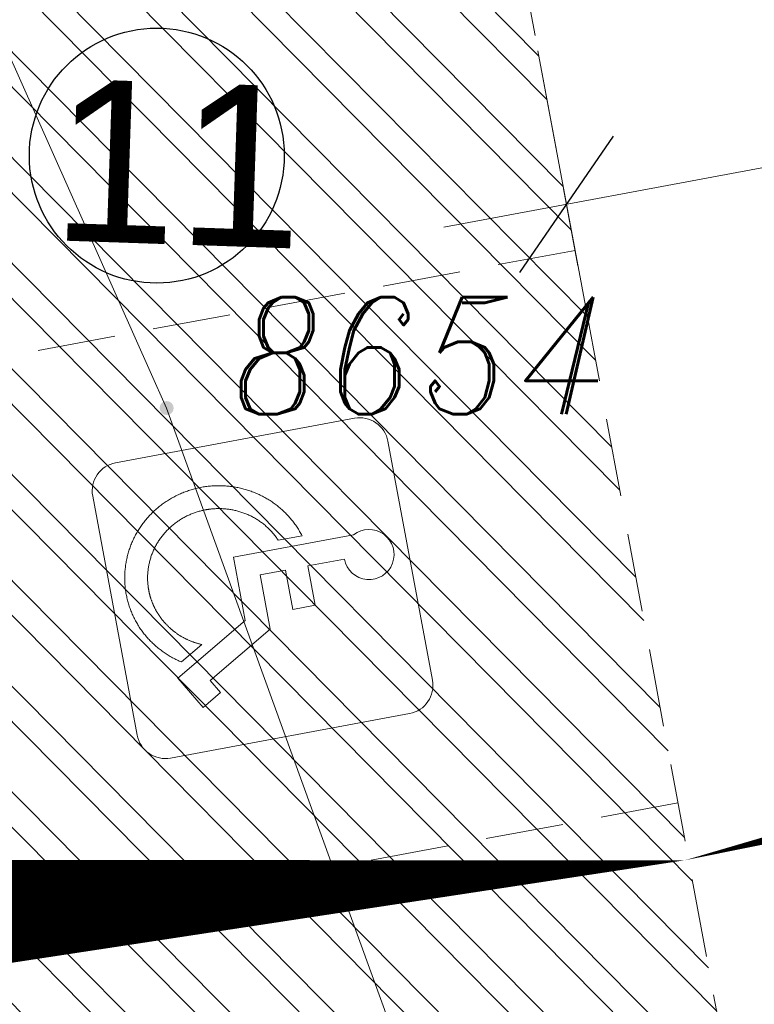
# Model space of a CAD drawing. Header units: metres. Extents: x 779 to 7046, y -512 to 9570.
# Tile 224 of 256: x 2187.39 to 2192.1, y 204.13 to 210.44. Entities that reach past the tile are written whole.
import ezdxf

# ---------------------------------------------------------------- set-up
doc = ezdxf.new("R2010")
doc.units = ezdxf.units.M
for name, pattern in [('0', [0]), ('CIĄGłA', [0]), ('DASH', [0.75, 0.5, -0.25]), ('DASHED', [0.75, 0.5, -0.25]), ('DASHEDX2', [38.099999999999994, 25.4, -12.7])]:
    doc.linetypes.add(name, pattern=pattern)
for name, color, linetype, lineweight in [('203-punkt graniczny', 7, 'Continuous', 0), ('203-punkt graniczny-Atr103', 7, 'Continuous', 0), ('219-działka ewidencyjna', 7, 'Continuous', 0), ('_a_obiekty', 250, 'Continuous', 30), ('AGP1_HATCH', 7, 'Continuous', 5), ('AGP1_KRAWEZNIKI', 250, 'Continuous', 20), ('AGP1_OPISY', 7, 'Continuous', 13), ('AGP1_WYMIARY', 7, 'Continuous', 15), ('zz-drogi', 7, 'Continuous', 40)]:
    doc.layers.add(name, color=color, linetype=linetype, lineweight=lineweight)
doc.layers.add('WYMIARY', color=9, linetype='Continuous')
doc.layers.add('zz-odwodnienie', color=5, linetype='Continuous')
doc.styles.add('ARIAL', font='arial.ttf')
doc.styles.get("Standard").update_dxf_attribs({"font": 'arial.ttf'})
doc.dimstyles.new('PZT M', dxfattribs={"dimtxt": 0.6, "dimasz": 0.75, "dimexe": 0.8, "dimexo": 0.1, "dimgap": 0.3, "dimtad": 1, "dimdsep": 46, "dimtxsty": 'ARIAL', "dimblk": 'OBLIQUE', "dimcen": 0.9, "dimdle": 0.8, "dimclrd": 7, "dimclre": 256, "dimclrt": 7, "dimadec": 0, "dimazin": 0, "dimtfac": 1, "dimtmove": 2, "dimatfit": 3, "dimldrblk": 'ARCHTICK', "dimfxl": 1, "dimfxlon": 1, "dimtolj": 1, "dimtzin": 0, "dimlwd": 20, "dimlwe": 20, "dimarcsym": 0})

# ---------------------------------------------------------------- blocks, each defined once
blk = doc.blocks.new('203')
at = {"linetype": 'Continuous', "lineweight": -2, "ltscale": 10}
h = blk.add_hatch(color=0, dxfattribs=at)
edge = h.paths.add_edge_path()
edge.add_arc((0, 0), 0.45, 0, 360)
blk = doc.blocks.new('PZT MDCP podkład')
at = {"layer": '219-działka ewidencyjna', "color": 252, "linetype": 'Continuous', "lineweight": 13, "true_color": 0x939598, "flags": 128}
for points in [[(2102.666406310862, 125.6664607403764), (2122.376406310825, 81.44646074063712)], [(2122.376406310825, 81.44646074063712), (2127.666406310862, 66.85646074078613)]]:
    blk.add_lwpolyline(points, dxfattribs=at)
at = {"layer": '203-punkt graniczny', "color": 252, "linetype": 'Continuous', "lineweight": 13, "true_color": 0x939598, "xscale": 0.1, "yscale": 0.1, "zscale": 0.1}
blk.add_blockref('203', (2122.376406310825, 81.44646074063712), dxfattribs=at)
at = {"layer": '203-punkt graniczny-Atr103', "color": 252, "lineweight": 13, "true_color": 0x939598, "insert": (2122.795087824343, 81.4065675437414), "char_height": 0.75, "attachment_point": 7, "line_spacing_factor": 0.6}
blk.add_mtext('\\FITALIC_1250;\\H1x;\\W0.9;8654', dxfattribs=at)
blk = doc.blocks.new('parking_niepelnospr')
at = {"layer": 'AGP1_KRAWEZNIKI', "lineweight": 9}
for p, q in [((1.943807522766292, -0.1177722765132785), (-9.313225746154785e-10, 0)), ((-0.2425387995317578, -0.2148276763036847), (-0.3603110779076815, -2.158635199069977)), ((2.040862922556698, -2.304118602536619), (2.158635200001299, -0.360311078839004)), ((1.593219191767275, -0.4478991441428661), (1.429240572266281, -0.5297730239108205)), ((1.731381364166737, -0.7246130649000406), (1.593219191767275, -0.4478991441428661)), ((1.429240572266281, -0.5297730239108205), (1.485528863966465, -0.6425083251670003)), ((1.485528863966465, -0.6425083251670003), (0.9194172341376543, -0.925165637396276)), ((1.095964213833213, -1.041874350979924), (1.731381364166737, -0.7246130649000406)), ((1.480769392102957, -0.9393679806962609), (1.6729298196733, -0.8434230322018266)), ((0.8925806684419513, -1.368097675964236), (0.9194172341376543, -0.925165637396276)), ((0.5038191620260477, -1.344543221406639), (0.5232169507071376, -1.024386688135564)), ((0.5232169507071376, -1.024386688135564), (0.7061635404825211, -1.035471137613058)), ((0.6867657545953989, -1.355627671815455), (0.7061635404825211, -1.035471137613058)), ((1.064789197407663, -1.556411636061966), (1.095964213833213, -1.041874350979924)), ((0.2065309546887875, -1.326530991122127), (0.5038191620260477, -1.344543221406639)), ((0.6867657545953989, -1.355627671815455), (0.8925806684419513, -1.368097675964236)), ((0.08858663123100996, -1.497265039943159), (1.064789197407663, -1.556411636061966)), ((0.4908400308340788, -1.590493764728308), (0.6849612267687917, -1.602255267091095)), ((1.798324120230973, -2.518946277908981), (-0.1454834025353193, -2.401173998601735))]:
    blk.add_line(p, q, dxfattribs=at)
at = {"layer": 'AGP1_KRAWEZNIKI', "lineweight": 9, "elevation": -0.002894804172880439}
for points in [[(0.4908400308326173, -1.590493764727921), (0.493165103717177, -1.600032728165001), (0.4956196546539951, -1.609541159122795), (0.4982032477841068, -1.619017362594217), (0.5009154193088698, -1.62845965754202), (0.5037556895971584, -1.637866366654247), (0.5067235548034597, -1.647235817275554), (0.5098184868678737, -1.656566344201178), (0.5130399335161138, -1.665856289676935), (0.5163873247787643, -1.675104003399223), (0.5198600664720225, -1.684307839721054), (0.5234575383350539, -1.693466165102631), (0.5271791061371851, -1.702577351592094), (0.5310241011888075, -1.711639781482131), (0.5349918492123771, -1.720651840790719), (0.5390816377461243, -1.729611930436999), (0.5432927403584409, -1.738518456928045), (0.5476244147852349, -1.747369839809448), (0.5520758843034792, -1.756164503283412), (0.5566463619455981, -1.764900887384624), (0.5613350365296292, -1.773577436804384), (0.5661410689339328, -1.782192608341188), (0.5710636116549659, -1.790744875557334), (0.5761017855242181, -1.799232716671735), (0.5812546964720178, -1.807654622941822), (0.5865214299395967, -1.816009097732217), (0.5919010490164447, -1.824294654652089), (0.5973925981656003, -1.83250982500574), (0.6029951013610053, -1.840653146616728), (0.6087075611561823, -1.848723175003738), (0.6145289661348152, -1.856718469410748), (0.6204582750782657, -1.864637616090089), (0.6264944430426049, -1.872479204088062), (0.6326363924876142, -1.880241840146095), (0.6388830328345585, -1.887924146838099), (0.645233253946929, -1.89552475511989), (0.65168592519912, -1.903042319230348), (0.6582399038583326, -1.910475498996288), (0.6648940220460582, -1.917822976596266), (0.6716470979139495, -1.925083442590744), (0.6784979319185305, -1.932255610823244), (0.6854453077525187, -1.939338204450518), (0.6924879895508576, -1.946329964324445), (0.6996247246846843, -1.953229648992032), (0.7068542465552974, -1.960036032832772), (0.7141752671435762, -1.966747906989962), (0.7215864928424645, -1.97336407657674), (0.7290865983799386, -1.979883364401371), (0.7366742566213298, -1.986304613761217), (0.7443481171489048, -1.992626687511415), (0.7521068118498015, -1.998848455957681), (0.7599489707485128, -2.004968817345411), (0.7678731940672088, -2.010986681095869), (0.7758780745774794, -2.016900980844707), (0.7839621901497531, -2.022710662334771), (0.7921241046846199, -2.028414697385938), (0.800362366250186, -2.034012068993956), (0.8086755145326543, -2.039501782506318), (0.8170620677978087, -2.044882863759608), (0.82552053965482, -2.05015435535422), (0.83404942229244, -2.055315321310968), (0.8426472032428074, -2.060364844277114), (0.8513123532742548, -2.065302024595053), (0.8600433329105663, -2.07012598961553), (0.8688385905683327, -2.074835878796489), (0.8776965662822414, -2.079430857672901), (0.8866156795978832, -2.083910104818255), (0.8955943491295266, -2.088272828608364), (0.9046309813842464, -2.092518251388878), (0.9137239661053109, -2.096645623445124), (0.9228716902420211, -2.10065420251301), (0.9320725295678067, -2.104543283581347), (0.9413248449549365, -2.108312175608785), (0.9506269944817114, -2.111960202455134), (0.9599773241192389, -2.115486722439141), (0.9693741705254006, -2.118891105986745), (0.9788158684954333, -2.122172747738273), (0.9883007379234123, -2.125331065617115), (0.9978270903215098, -2.128365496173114), (1.007393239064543, -2.13127550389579), (1.016997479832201, -2.134060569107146), (1.026638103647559, -2.136720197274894), (1.036313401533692, -2.139253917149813), (1.046021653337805, -2.141661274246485), (1.055761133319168, -2.143941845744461), (1.065530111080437, -2.146095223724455), (1.075326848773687, -2.148121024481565), (1.085149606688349, -2.150018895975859), (1.094996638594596, -2.151788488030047), (1.104866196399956, -2.153429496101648), (1.114756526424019, -2.154941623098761), (1.124665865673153, -2.156324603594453), (1.134592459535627, -2.157578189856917), (1.144534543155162, -2.158702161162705), (1.154490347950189, -2.159696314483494), (1.164458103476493, -2.160560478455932), (1.174436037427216, -2.161294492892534), (1.184422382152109, -2.161898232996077), (1.194415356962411, -2.162371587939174), (1.204413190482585, -2.162714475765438), (1.214414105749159, -2.162926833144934), (1.224416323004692, -2.163008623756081), (1.234418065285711, -2.162959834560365), (1.244417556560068, -2.162780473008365), (1.254413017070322, -2.162470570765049), (1.264402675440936, -2.162030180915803), (1.274384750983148, -2.16145938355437), (1.284357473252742, -2.160758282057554), (1.294319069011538, -2.159927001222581), (1.304267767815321, -2.158965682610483), (1.314201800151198, -2.157874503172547), (1.324119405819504, -2.156653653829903), (1.33401881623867, -2.155303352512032), (1.343898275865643, -2.153823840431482), (1.353756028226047, -2.152215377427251), (1.363590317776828, -2.150478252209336), (1.373399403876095, -2.148612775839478), (1.383181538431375, -2.146619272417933), (1.392934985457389, -2.14449809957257), (1.402658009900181, -2.142249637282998), (1.412348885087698, -2.139874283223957), (1.42200588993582, -2.137372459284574), (1.431627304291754, -2.134744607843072), (1.441211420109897, -2.13199119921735), (1.450756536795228, -2.129112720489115), (1.460260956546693, -2.126109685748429), (1.469722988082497, -2.122982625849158), (1.479140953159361, -2.119732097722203), (1.488513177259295, -2.11635867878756), (1.497837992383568, -2.112862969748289), (1.507113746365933, -2.109245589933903), (1.516338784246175, -2.105507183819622), (1.525511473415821, -2.101648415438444), (1.534630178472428, -2.097669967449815), (1.543693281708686, -2.093572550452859), (1.552699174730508, -2.089356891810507), (1.561646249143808, -2.085023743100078), (1.570532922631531, -2.080573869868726), (1.579357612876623, -2.076008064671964), (1.588118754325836, -2.071327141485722), (1.59681478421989, -2.066531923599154), (1.605444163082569, -2.061623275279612), (1.614005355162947, -2.056602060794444), (1.622496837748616, -2.051469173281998), (1.630917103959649, -2.046225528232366), (1.639264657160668, -2.040872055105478), (1.647538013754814, -2.035409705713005), (1.655735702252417, -2.029839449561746), (1.663856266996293, -2.024162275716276), (1.67189826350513, -2.018379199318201), (1.679860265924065, -2.012491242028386), (1.68774085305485, -2.006499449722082), (1.695538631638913, -2.000404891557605), (1.703252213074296, -1.99420864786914), (1.710880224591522, -1.987911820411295), (1.718421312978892, -1.981515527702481), (1.725874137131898, -1.975020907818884), (1.733237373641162, -1.968429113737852), (1.740509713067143, -1.961741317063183), (1.747689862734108, -1.95495870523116), (1.754776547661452, -1.948082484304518), (1.761768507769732, -1.941113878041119), (1.768664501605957, -1.934054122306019), (1.775463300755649, -1.926904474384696), (1.782163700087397, -1.919666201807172), (1.788764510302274, -1.912340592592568), (1.795264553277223, -1.904928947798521), (1.801662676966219, -1.897432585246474), (1.807957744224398, -1.889852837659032), (1.814148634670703, -1.882191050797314), (1.820234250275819, -1.874448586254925), (1.826213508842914, -1.866626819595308), (1.832085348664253, -1.858727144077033), (1.837848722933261, -1.850750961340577), (1.843502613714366, -1.842699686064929), (1.849046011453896, -1.834574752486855), (1.854477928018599, -1.8263776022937), (1.859797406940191, -1.818109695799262), (1.865003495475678, -1.809772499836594), (1.870095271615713, -1.801367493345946), (1.875071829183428, -1.792896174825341), (1.879932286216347, -1.784360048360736), (1.88467577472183, -1.775760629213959), (1.889301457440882, -1.767099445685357), (1.893808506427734, -1.75837803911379), (1.898196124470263, -1.7495979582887), (1.902463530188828, -1.740760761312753), (1.906609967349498, -1.731868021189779), (1.910634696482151, -1.72292131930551), (1.914537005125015, -1.713922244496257), (1.918316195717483, -1.704872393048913), (1.921971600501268, -1.695773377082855), (1.925502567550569, -1.686626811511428), (1.928908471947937, -1.677434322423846), (1.932188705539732, -1.668197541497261), (1.935342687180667, -1.658918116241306), (1.938369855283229, -1.649597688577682), (1.941269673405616, -1.640237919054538), (1.944041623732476, -1.630840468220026), (1.946685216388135, -1.621407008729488), (1.949199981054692, -1.611939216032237), (1.951585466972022, -1.60243877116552), (1.953841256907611, -1.592907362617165), (1.955966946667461, -1.583346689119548), (1.957962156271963, -1.573758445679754), (1.959826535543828, -1.564144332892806), (1.961559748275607, -1.554506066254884), (1.963161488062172, -1.54484535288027), (1.964631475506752, -1.535163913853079), (1.965969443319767, -1.525463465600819), (1.967175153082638, -1.515745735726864), (1.968248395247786, -1.506012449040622), (1.969188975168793, -1.496265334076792), (1.969996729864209, -1.486506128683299), (1.970671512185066, -1.476736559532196), (1.971213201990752, -1.466958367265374), (1.971621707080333, -1.457173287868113), (1.971896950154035, -1.447383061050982), (1.972038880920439, -1.437589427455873), (1.972047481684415, -1.427794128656), (1.971922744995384, -1.417998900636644), (1.971664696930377, -1.408205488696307), (1.971273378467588, -1.398415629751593), (1.970748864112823, -1.388631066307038), (1.970091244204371, -1.378853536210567), (1.969300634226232, -1.369084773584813), (1.968377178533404, -1.359326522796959), (1.967321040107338, -1.349580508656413), (1.966132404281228, -1.339848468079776), (1.964811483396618, -1.330132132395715), (1.9633585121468, -1.320433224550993), (1.961773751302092, -1.310753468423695), (1.960057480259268, -1.301094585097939), (1.958210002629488, -1.291458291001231), (1.956231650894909, -1.281846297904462), (1.954122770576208, -1.272260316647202), (1.951883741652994, -1.26270204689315), (1.94951495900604, -1.253173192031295), (1.947016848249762, -1.243675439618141), (1.944389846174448, -1.234210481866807), (1.941634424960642, -1.224779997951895), (1.938751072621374, -1.215385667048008), (1.935740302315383, -1.20602915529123), (1.932602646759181, -1.196712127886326), (1.929338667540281, -1.187436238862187), (1.925948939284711, -1.178203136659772), (1.92243406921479, -1.169014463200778), (1.918794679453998, -1.15987185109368), (1.915031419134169, -1.15077692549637), (1.911144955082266, -1.141731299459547), (1.907135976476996, -1.132736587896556), (1.903005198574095, -1.123794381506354), (1.898753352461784, -1.114906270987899), (1.894381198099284, -1.106073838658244), (1.889889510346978, -1.097298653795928), (1.885279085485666, -1.088582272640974), (1.880550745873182, -1.079926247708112), (1.875705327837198, -1.071332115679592), (1.870743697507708, -1.062801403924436), (1.865666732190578, -1.054335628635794), (1.860475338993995, -1.045936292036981), (1.855170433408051, -1.03760488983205), (1.849752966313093, -1.029342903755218), (1.844223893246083, -1.021151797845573), (1.838584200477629, -1.013033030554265), (1.832834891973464, -1.004988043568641), (1.82697698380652, -0.9970182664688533), (1.821011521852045, -0.9891251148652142), (1.814939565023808, -0.9813099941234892), (1.808762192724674, -0.9735742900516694), (1.802480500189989, -0.9659193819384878), (1.796095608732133, -0.9583466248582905), (1.789608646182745, -0.9508573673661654), (1.783020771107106, -0.9434529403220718), (1.776333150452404, -0.9361346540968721), (1.769546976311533, -0.9289038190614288), (1.762663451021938, -0.9217617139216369), (1.755683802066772, -0.914709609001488), (1.748609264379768, -0.9077487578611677), (1.741441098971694, -0.900880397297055), (1.734180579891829, -0.8941057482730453), (1.726828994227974, -0.8874260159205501), (1.719387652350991, -0.8808423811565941), (1.711857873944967, -0.874356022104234), (1.704240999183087, -0.8679680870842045), (1.696538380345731, -0.861679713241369), (1.688751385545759, -0.8554920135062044), (1.680881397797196, -0.8494060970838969), (1.672929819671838, -0.8434230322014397)], [(0.6849612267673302, -1.602255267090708), (0.6877251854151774, -1.609985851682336), (0.6906108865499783, -1.617689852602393), (0.6936176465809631, -1.625362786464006), (0.6967447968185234, -1.633000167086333), (0.6999959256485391, -1.640607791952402), (0.7033755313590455, -1.648194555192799), (0.7068823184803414, -1.655755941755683), (0.7105149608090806, -1.66328738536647), (0.7142721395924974, -1.670784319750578), (0.7181525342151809, -1.678242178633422), (0.7221548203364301, -1.685656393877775), (0.7262776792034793, -1.693022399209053), (0.7305197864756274, -1.700335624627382), (0.73487949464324, -1.70759204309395), (0.7393552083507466, -1.714789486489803), (0.7439459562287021, -1.721926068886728), (0.7486507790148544, -1.728999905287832), (0.7534687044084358, -1.736009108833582), (0.7583987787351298, -1.742951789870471), (0.7634400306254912, -1.749826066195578), (0.7685914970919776, -1.756630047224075), (0.7738522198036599, -1.763361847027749), (0.7792199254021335, -1.770017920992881), (0.7846908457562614, -1.776593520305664), (0.7902629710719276, -1.783086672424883), (0.7959343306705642, -1.789495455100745), (0.801702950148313, -1.795817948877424), (0.8075668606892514, -1.802052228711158), (0.8135240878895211, -1.808196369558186), (0.8195726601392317, -1.814248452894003), (0.825710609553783, -1.82020655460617), (0.8319359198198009, -1.826068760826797), (0.8382461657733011, -1.831833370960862), (0.8446386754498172, -1.837498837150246), (0.8511107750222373, -1.843063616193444), (0.8576597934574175, -1.848526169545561), (0.8642830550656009, -1.853884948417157), (0.8709778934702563, -1.859138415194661), (0.8777416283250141, -1.864285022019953), (0.8845715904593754, -1.869323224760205), (0.8914637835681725, -1.874250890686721), (0.8984133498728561, -1.879066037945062), (0.9054189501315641, -1.883768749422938), (0.9124793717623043, -1.888359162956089), (0.9195933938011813, -1.89283742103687), (0.9267598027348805, -1.897203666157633), (0.9339773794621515, -1.901458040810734), (0.941244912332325, -1.905600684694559), (0.9485611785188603, -1.909631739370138), (0.9559248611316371, -1.913550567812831), (0.9633310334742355, -1.917354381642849), (0.9707717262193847, -1.921041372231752), (0.9782389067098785, -1.924609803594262), (0.9857245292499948, -1.928057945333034), (0.9932205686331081, -1.93138406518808), (1.000718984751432, -1.934586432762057), (1.008211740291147, -1.93766331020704), (1.015690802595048, -1.940612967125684), (1.023172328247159, -1.943443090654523), (1.030713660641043, -1.946177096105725), (1.038301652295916, -1.948810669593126), (1.045918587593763, -1.951337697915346), (1.053546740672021, -1.953752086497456), (1.061169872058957, -1.956049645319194), (1.068775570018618, -1.958229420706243), (1.076352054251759, -1.960290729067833), (1.083887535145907, -1.962232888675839), (1.091400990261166, -1.964062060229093), (1.098965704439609, -1.965796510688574), (1.106542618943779, -1.967429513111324), (1.114083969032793, -1.968952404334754), (1.117826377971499, -1.969669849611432), (1.121542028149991, -1.970356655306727), (1.12890239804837, -1.971646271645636), (1.136242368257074, -1.972835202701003), (1.139933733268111, -1.973395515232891), (1.143654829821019, -1.973934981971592), (1.147417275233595, -1.974455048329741), (1.151232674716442, -1.974957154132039), (1.155108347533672, -1.975442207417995), (1.158959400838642, -1.975899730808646), (1.162757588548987, -1.976326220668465), (1.166514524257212, -1.976723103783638), (1.173951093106, -1.97743377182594), (1.181362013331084, -1.978043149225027), (1.185086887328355, -1.978313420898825), (1.18884016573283, -1.978562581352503), (1.192628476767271, -1.978789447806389), (1.196447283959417, -1.978992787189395), (1.204152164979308, -1.979327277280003), (1.211906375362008, -1.97956282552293), (1.219661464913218, -1.979696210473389), (1.227396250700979, -1.979724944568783), (1.235195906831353, -1.979649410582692), (1.243061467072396, -1.979467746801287), (1.250981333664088, -1.979177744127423), (1.258943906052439, -1.978777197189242), (1.266936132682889, -1.978264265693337), (1.274940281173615, -1.977639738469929), (1.282937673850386, -1.976905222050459), (1.290909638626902, -1.976062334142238), (1.298853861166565, -1.975110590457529), (1.306837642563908, -1.974040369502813), (1.314863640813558, -1.972850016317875), (1.322923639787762, -1.971539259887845), (1.331009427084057, -1.970107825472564), (1.339112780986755, -1.968555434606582), (1.347225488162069, -1.96688181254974), (1.355339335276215, -1.965086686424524), (1.363446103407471, -1.96316977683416), (1.371537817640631, -1.96113114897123), (1.379610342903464, -1.958972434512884), (1.387662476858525, -1.956693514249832), (1.395693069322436, -1.954293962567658), (1.403700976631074, -1.951773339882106), (1.411685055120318, -1.949131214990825), (1.419644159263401, -1.946367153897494), (1.427577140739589, -1.943480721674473), (1.435482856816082, -1.940471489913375), (1.443359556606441, -1.937339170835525), (1.451201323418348, -1.934084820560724), (1.459004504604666, -1.930709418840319), (1.466766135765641, -1.927213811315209), (1.474483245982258, -1.923598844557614), (1.482152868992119, -1.919865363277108), (1.489772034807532, -1.91601421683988), (1.497337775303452, -1.912046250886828), (1.504847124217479, -1.907962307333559), (1.512297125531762, -1.903763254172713), (1.519685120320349, -1.89945025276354), (1.527008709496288, -1.895024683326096), (1.534265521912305, -1.890487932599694), (1.541453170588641, -1.885841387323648), (1.548569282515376, -1.881086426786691), (1.555611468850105, -1.87622444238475), (1.562577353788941, -1.871256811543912), (1.569464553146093, -1.866184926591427), (1.576270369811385, -1.861010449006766), (1.582989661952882, -1.855737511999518), (1.589620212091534, -1.850368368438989), (1.596160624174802, -1.844904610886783), (1.602609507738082, -1.839347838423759), (1.608965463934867, -1.833699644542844), (1.615227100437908, -1.827961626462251), (1.621393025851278, -1.822135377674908), (1.627461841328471, -1.816222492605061), (1.63343210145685, -1.810224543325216), (1.639301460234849, -1.804143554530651), (1.645067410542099, -1.79798336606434), (1.650727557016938, -1.791748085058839), (1.656279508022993, -1.785441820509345), (1.66172087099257, -1.779068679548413), (1.667049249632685, -1.772632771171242), (1.672262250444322, -1.766138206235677), (1.67735748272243, -1.759589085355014), (1.682333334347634, -1.752988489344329), (1.687198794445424, -1.74632577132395), (1.69195570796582, -1.73960030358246), (1.696602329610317, -1.732816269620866), (1.70113691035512, -1.72597785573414), (1.705557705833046, -1.719089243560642), (1.709862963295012, -1.712154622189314), (1.714050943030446, -1.705178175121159), (1.718119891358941, -1.698164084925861), (1.722068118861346, -1.691116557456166), (1.725895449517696, -1.684039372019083), (1.729602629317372, -1.676934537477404), (1.733190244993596, -1.669803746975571), (1.736658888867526, -1.662648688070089), (1.740009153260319, -1.655471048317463), (1.743241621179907, -1.6482725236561), (1.746356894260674, -1.641054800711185), (1.749355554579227, -1.633819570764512), (1.752238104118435, -1.626568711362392), (1.755003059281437, -1.619308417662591), (1.757650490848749, -1.612042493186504), (1.760181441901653, -1.604772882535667), (1.762596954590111, -1.597501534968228), (1.764898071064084, -1.590230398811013), (1.76708583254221, -1.582961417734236), (1.769161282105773, -1.57569654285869), (1.771125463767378, -1.568437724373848), (1.772979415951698, -1.561186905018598), (1.774724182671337, -1.553946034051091), (1.776360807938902, -1.546717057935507), (1.777890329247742, -1.539501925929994), (1.779313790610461, -1.532302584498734), (1.780632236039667, -1.52512098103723), (1.781846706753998, -1.517959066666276), (1.782958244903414, -1.510818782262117), (1.783967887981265, -1.503702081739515), (1.784434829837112, -1.500153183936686), (1.784658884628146, -1.498381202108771), (1.78471392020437, -1.497938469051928), (1.784774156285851, -1.497450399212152), (1.78490018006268, -1.496416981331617), (1.785384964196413, -1.492272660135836), (1.785838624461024, -1.488111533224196), (1.786260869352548, -1.483933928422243), (1.786651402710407, -1.479740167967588), (1.787009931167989, -1.47553057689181), (1.787336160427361, -1.471305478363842), (1.787629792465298, -1.467065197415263), (1.787890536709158, -1.462810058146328), (1.78811809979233, -1.458540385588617), (1.788312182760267, -1.454256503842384), (1.788472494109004, -1.449958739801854), (1.788598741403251, -1.445647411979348), (1.788690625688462, -1.441322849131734), (1.788747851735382, -1.4369853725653), (1.788770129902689, -1.432635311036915), (1.788757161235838, -1.428272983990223), (1.788708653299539, -1.423898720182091), (1.788624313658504, -1.41951284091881), (1.78850384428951, -1.415115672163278), (1.788346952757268, -1.410707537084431), (1.788153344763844, -1.406288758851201), (1.787922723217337, -1.401859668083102), (1.787654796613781, -1.397420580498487), (1.787349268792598, -1.392971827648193), (1.787005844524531, -1.388513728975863), (1.786624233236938, -1.38404661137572), (1.786204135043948, -1.379570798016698), (1.785745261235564, -1.375086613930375), (1.785247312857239, -1.370594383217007), (1.784709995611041, -1.366094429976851), (1.784133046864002, -1.361587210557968), (1.78351659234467, -1.357074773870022), (1.782860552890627, -1.352557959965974), (1.782164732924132, -1.34803706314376), (1.781428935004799, -1.343512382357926), (1.780652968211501, -1.338984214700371), (1.779836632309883, -1.334452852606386), (1.77897973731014, -1.329918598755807), (1.778082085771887, -1.325381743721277), (1.777143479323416, -1.320842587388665), (1.776163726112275, -1.316301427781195), (1.775142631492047, -1.311758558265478), (1.774079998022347, -1.307214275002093), (1.7729756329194, -1.302668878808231), (1.771829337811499, -1.29812266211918), (1.770640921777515, -1.293575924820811), (1.769410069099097, -1.289029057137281), (1.768136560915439, -1.284482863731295), (1.766820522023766, -1.279938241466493), (1.765462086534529, -1.275396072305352), (1.764061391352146, -1.270857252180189), (1.7626185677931, -1.266322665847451), (1.761133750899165, -1.261793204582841), (1.759607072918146, -1.257269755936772), (1.758038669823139, -1.252753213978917), (1.756428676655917, -1.248244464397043), (1.754777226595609, -1.243744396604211), (1.753084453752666, -1.239253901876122), (1.751350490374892, -1.234773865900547), (1.749575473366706, -1.230305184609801), (1.747759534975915, -1.225848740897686), (1.745902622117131, -1.221404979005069), (1.744002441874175, -1.216968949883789), (1.742058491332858, -1.212539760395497), (1.740071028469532, -1.208118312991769), (1.738040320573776, -1.203705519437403), (1.735966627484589, -1.199302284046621), (1.733850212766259, -1.194909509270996), (1.731691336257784, -1.19052810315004), (1.729490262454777, -1.18615897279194), (1.727247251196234, -1.181803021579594), (1.724962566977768, -1.177461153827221), (1.722636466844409, -1.173134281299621), (1.72026921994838, -1.168823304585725), (1.71786108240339, -1.164529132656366), (1.715412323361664, -1.160252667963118), (1.712923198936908, -1.155994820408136), (1.710394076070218, -1.151756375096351), (1.707825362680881, -1.14753772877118), (1.705217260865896, -1.143339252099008), (1.702569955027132, -1.139161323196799), (1.699883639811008, -1.135004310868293), (1.697158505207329, -1.130868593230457), (1.69439474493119, -1.126754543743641), (1.691592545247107, -1.122662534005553), (1.688752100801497, -1.118592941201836), (1.685873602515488, -1.114546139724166), (1.682957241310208, -1.110522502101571), (1.680003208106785, -1.106522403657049), (1.677011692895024, -1.102546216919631), (1.673982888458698, -1.098594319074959), (1.670916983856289, -1.094667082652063), (1.667814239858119, -1.090764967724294), (1.664675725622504, -1.08688947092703), (1.661502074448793, -1.083041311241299), (1.658293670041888, -1.079220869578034), (1.655050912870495, -1.075428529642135), (1.651774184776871, -1.071664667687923), (1.648463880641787, -1.067929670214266), (1.645120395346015, -1.064223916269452), (1.641744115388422, -1.060547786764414), (1.638335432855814, -1.056901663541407), (1.634894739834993, -1.053285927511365), (1.631422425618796, -1.049700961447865), (1.62791888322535, -1.046147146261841), (1.624384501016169, -1.042624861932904), (1.620819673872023, -1.039134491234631), (1.617224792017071, -1.035676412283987), (1.613600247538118, -1.032251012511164), (1.609946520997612, -1.028858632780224), (1.606264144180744, -1.02549958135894), (1.602553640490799, -1.022174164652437), (1.598815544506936, -1.018882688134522), (1.595050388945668, -1.015625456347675), (1.591258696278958, -1.012402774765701), (1.587441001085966, -1.009214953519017), (1.583597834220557, -1.006062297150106), (1.579729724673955, -1.002945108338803), (1.575837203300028, -0.9998636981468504), (1.571920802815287, -0.996818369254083), (1.567981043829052, -0.9938094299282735), (1.564018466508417, -0.9908371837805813), (1.560033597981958, -0.987901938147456), (1.556027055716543, -0.9850040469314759), (1.55200043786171, -0.9821442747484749), (1.547954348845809, -0.9793227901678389), (1.543889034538, -0.9765395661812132), (1.539804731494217, -0.973794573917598), (1.535701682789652, -0.9710877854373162), (1.531580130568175, -0.968419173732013), (1.52744031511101, -0.9657887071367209), (1.523282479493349, -0.9631963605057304), (1.519106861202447, -0.9606421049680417), (1.514913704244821, -0.9581259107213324), (1.510703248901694, -0.9556477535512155), (1.50647573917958, -0.9532076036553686), (1.502231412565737, -0.9508054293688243), (1.497970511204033, -0.9484412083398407), (1.493693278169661, -0.9461149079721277), (1.48939993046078, -0.9438268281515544), (1.485091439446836, -0.9415777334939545), (1.480769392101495, -0.939367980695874)]]:
    blk.add_lwpolyline(points, dxfattribs=at)
at = {"layer": 'AGP1_KRAWEZNIKI', "lineweight": 9}
for centre, radius, start, end in [((-0.01385556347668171, -0.2286832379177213), 0.2291025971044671, 86.53277600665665, 176.5327760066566), ((1.929951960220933, -0.3464555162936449), 0.229102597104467, 356.5327760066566, 86.53277600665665), ((0.006433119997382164, -1.314407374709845), 0.2004647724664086, 356.5327760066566, 294.193225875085), ((-0.1316278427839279, -2.172490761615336), 0.2291025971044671, 176.5327764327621, 266.5327764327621), ((1.812179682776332, -2.290263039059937), 0.229102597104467, 266.5327760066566, 356.5327760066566)]:
    blk.add_arc(centre, radius, start, end, dxfattribs=at)
blk = doc.blocks.new('_Oblique')
at = {"color": 0, "linetype": 'ByBlock', "lineweight": 25}
blk.add_line((-0.5, -0.5), (0.5, 0.5), dxfattribs=at)
blk = doc.blocks.new('*D171')
at = {"layer": 'AGP1_WYMIARY', "color": 7, "linetype": 'CIĄGłA', "lineweight": 20, "transparency": 16777216}
for p, q in [((2195.709535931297, 211.1663757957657), (2196.039148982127, 209.3968122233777)), ((2196.679126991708, 210.3297796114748), (2190.110510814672, 209.106256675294)), ((2190.713865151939, 210.2358422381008), (2191.043478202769, 208.4662786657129))]:
    blk.add_line(p, q, dxfattribs=at)
at = {"layer": 'Defpoints', "color": 0, "linetype": 'CIĄGłA', "transparency": 16777216}
for p in [(2195.608864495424, 211.7068413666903), (2190.613193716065, 210.7763078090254), (2190.896983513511, 209.252751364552)]:
    blk.add_point(p, dxfattribs=at)
at = {"layer": 'AGP1_WYMIARY', "color": 7, "linetype": 'CIĄGłA', "lineweight": 20, "transparency": 16777216, "xscale": 0.75, "yscale": 0.75, "zscale": 0.75}
for p, rotation in [((2195.892654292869, 210.1832849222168), 10.5514485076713), ((2190.896983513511, 209.252751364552), 190.5514485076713)]:
    blk.add_blockref('_Oblique', p, dxfattribs=dict(at, rotation=rotation))
at = {"layer": 'AGP1_WYMIARY', "color": 7, "linetype": 'CIĄGłA', "lineweight": 20, "transparency": 16777216, "insert": (2193.283786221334, 210.314109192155), "char_height": 0.6, "attachment_point": 5, "rotation": 10.551448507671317, "style": 'ARIAL'}
blk.add_mtext('\\A1;5.08', dxfattribs=at)
blk = doc.blocks.new('_ArchTick')
at = {"layer": 'WYMIARY', "color": 0, "linetype": 'Continuous', "const_width": 0.15}
blk.add_lwpolyline([(-0.5, -0.5), (0.5, 0.5)], dxfattribs=at)
blk = doc.blocks.new('RZEDNE MODNLICA 20241108')
at = {"layer": 'zz-odwodnienie'}
for points in [[(2200.023946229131, 207.1173155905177, 0.75, 0, 0), (2191.65338455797, 205.0511171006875, 0, 0, 0)], [(2186.726934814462, 204.6794817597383, 0.7499999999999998, 0, 0), (2191.65338455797, 205.0511171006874, 0, 0, 0)]]:
    blk.add_lwpolyline(points, format="xyseb", dxfattribs=at)
blk = doc.blocks.new('lpg dystrybutor')
at = {"color": 2, "linetype": 'DASHED', "lineweight": 5, "ltscale": 3, "true_color": 0xf1eb1f}
blk.add_lwpolyline([(1884.637835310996, 1542.59038778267), (1885.509884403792, 1542.171792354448, 0.4142135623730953), (1925.537663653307, 1556.235109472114), (1925.797308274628, 1556.77602043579, 0.414213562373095), (1911.733991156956, 1596.803799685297), (1910.86194206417, 1597.22239511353, 0.4142135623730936), (1870.834162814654, 1583.159077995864), (1870.574518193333, 1582.618167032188, 0.4142135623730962)], format="xyb", close=True, dxfattribs=at)
blk = doc.blocks.new('WIATA LPG DWA STANOWISKA')
at = {"layer": 'AGP1_KRAWEZNIKI', "xscale": -0.9999999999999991, "rotation": 254.8767121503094}
blk.add_blockref('lpg dystrybutor', (75.32422596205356, -1319.473761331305), dxfattribs=at)
blk = doc.blocks.new('Zbiornik LPG 20m3')
at = {"layer": '_a_obiekty', "color": 251, "linetype": 'DASH', "lineweight": 5, "ltscale": 4, "true_color": 0x636466}
blk.add_lwpolyline([(2696.092133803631, 576.3192574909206), (2700.982895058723, 570.9863267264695, -0.414213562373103), (2699.149688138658, 528.599543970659), (2697.675688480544, 527.2477581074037, -0.4142135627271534), (2655.288905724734, 529.0809650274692), (2650.398144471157, 534.4138957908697, -0.4142135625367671), (2652.231351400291, 576.8006785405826), (2653.705351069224, 578.1524644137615, -0.4142135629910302), (2696.092133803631, 576.3192574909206)], format="xyb", dxfattribs=at)

msp = doc.modelspace()

# ---------------------------------------------------------------- hatches: boundary and pattern name
at = {"linetype": 'CIĄGłA', "lineweight": 5, "true_color": 0x939598}
h = msp.add_hatch(dxfattribs=at)
h.set_pattern_fill('ANSI32', color=252, scale=0.05, angle=-90.31102895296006)
h.set_pattern_definition([(314.68897104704, (1691.805127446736, 1859.717401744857), (0.338582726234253, 0.3349265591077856), []), (314.68897104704, (1691.803908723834, 1859.492898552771), (0.338582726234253, 0.3349265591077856), [])])
h.paths.add_polyline_path([(2192.068884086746, 202.9612754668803), (2190.494065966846, 211.4158569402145), (2185.578620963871, 210.5002677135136), (2187.153429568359, 202.0456844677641)])
at = {"layer": 'AGP1_HATCH', "lineweight": 15, "transparency": 33554625}
h = msp.add_hatch(dxfattribs=at)
h.set_pattern_fill('GRASS', color=64, scale=0.02, angle=24.61092855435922)
h.set_pattern_definition([(114.6109285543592, (462.9080842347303, 0), (-0.4761730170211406, 0.1769837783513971), [0.09525, -0.6231704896]), (69.61092855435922, (462.9080842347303, 0), (-0.4761730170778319, 0.1769837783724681), [0.09525, -0.41275]), (159.6109285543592, (462.9080842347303, 0), (-0.1769837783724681, -0.4761730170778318), [0.09525, -0.41275])])
edge = h.paths.add_edge_path()
edge.add_line((2201.154967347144, 263.5881994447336), (2187.755434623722, 258.884151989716))
edge.add_line((2187.755434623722, 258.884151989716), (2189.333398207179, 250.4126837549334))
edge.add_line((2189.333398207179, 250.4126837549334), (2200.14854181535, 252.4272321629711))
edge.add_line((2200.14854181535, 252.4272321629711), (2200.648631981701, 252.5203866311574))
edge.add_arc((2201.590242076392, 247.4571988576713), 5.150000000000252, 21.517769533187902, 100.53504568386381, ccw=False)
edge.add_line((2206.381306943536, 249.3461661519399), (2206.675941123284, 248.5988734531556))
edge.add_line((2206.675941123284, 248.5988734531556), (2210.150932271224, 239.7851115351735))
edge.add_line((2210.150932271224, 239.7851115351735), (2213.734346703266, 230.6963512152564))
edge.add_line((2213.734346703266, 230.6963512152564), (2217.789719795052, 220.4105428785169))
edge.add_line((2217.789719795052, 220.4105428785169), (2215.443125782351, 228.6790923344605))
edge.add_line((2215.443125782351, 228.6790923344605), (2207.464967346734, 248.9181994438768))
edge.add_line((2207.464967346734, 248.9181994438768), (2201.154967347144, 263.5881994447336))
h.paths.add_polyline_path([(2193.681012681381, 159.1678582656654), (2194.272039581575, 155.8602477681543), (2190.669106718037, 155.2164506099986), (2190.078079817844, 158.5240611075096)], flags=16)
h.paths.add_polyline_path([(2174.949427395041, 242.4438355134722), (2174.180330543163, 246.5728172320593), (2176.736366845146, 247.0489248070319), (2177.505463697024, 242.919943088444)], flags=16)
h.paths.add_polyline_path([(2213.207149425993, 155.2620582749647), (2212.585672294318, 156.8013328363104), (2213.47585517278, 157.1607412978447), (2214.097332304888, 155.6214667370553)], flags=16)
h.paths.add_polyline_path([(2224.990255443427, 196.349035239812), (2224.672071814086, 197.9782556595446), (2225.614271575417, 198.1622654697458), (2225.932455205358, 196.5330450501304)], flags=16)
edge = h.paths.add_edge_path()
edge.add_line((2222.135619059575, 154.633552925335), (2223.664309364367, 154.4557982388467))
edge.add_line((2223.664309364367, 154.4557982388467), (2227.521241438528, 153.3586678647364))
edge.add_line((2227.521241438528, 153.3586678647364), (2233.30759322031, 151.1911730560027))
edge.add_line((2233.30759322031, 151.1911730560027), (2237.862081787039, 147.7903544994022))
edge.add_line((2237.862081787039, 147.7903544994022), (2239.04057596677, 146.9882380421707))
edge.add_line((2239.04057596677, 146.9882380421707), (2233.604967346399, 169.6381994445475))
edge.add_line((2233.604967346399, 169.6381994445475), (2228.174967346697, 191.7481994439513))
edge.add_line((2228.174967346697, 191.7481994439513), (2222.494967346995, 209.5181994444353))
edge.add_line((2222.494967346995, 209.5181994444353), (2217.354967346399, 223.8281994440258))
edge.add_line((2217.354967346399, 223.8281994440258), (2215.443125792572, 228.6790923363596))
edge.add_line((2215.443125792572, 228.6790923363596), (2217.789719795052, 220.4105428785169))
edge.add_line((2217.789719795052, 220.4105428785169), (2221.381354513, 210.369004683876))
edge.add_line((2221.381354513, 210.369004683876), (2223.235207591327, 204.2921208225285))
edge.add_line((2223.235207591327, 204.2921208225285), (2230.775706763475, 165.6803719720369))
edge.add_line((2230.775706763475, 165.6803719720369), (2220.625390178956, 163.6980345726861))
edge.add_line((2220.625390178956, 163.6980345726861), (2220.928413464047, 162.146822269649))
edge.add_line((2220.928413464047, 162.146822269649), (2218.29831396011, 161.6329163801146))
edge.add_line((2218.29831396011, 161.6329163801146), (2217.995305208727, 163.1832919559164))
edge.add_line((2217.995305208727, 163.1832919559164), (2213.823860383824, 162.3684974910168))
edge.add_arc((2214.562165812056, 158.5899521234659), 3.849999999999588, 101.0559598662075, 197.8898825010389)
edge.add_line((2210.898318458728, 157.4072761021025), (2211.273490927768, 156.2450181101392))
edge.add_arc((2213.414312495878, 156.8509102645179), 2.224909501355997, 195.8024955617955, 221.512504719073)
edge.add_arc((2213.798153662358, 156.7771723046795), 2.482842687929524, 214.3488660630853, 282.1038679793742)
edge.add_line((2214.318767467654, 154.349525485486), (2219.144967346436, 156.2981994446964))
edge.add_line((2219.144967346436, 156.2981994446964), (2222.135619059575, 154.633552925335))
edge = h.paths.add_edge_path()
edge.add_line((2182.306540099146, 222.6057828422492), (2181.362772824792, 222.4299894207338))
edge.add_line((2181.362772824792, 222.4299894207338), (2181.058796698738, 224.0619203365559))
edge.add_line((2181.058796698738, 224.0619203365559), (2182.002563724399, 224.2377137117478))
edge.add_line((2182.002563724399, 224.2377137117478), (2178.488554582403, 243.1030613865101))
edge.add_line((2178.488554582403, 243.1030613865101), (2177.505463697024, 242.919943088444))
edge.add_line((2177.505463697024, 242.919943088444), (2176.736366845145, 247.0489248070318))
edge.add_line((2176.736366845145, 247.0489248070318), (2177.719457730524, 247.2320431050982))
edge.add_line((2177.719457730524, 247.2320431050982), (2177.536339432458, 248.2151339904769))
edge.add_line((2177.536339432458, 248.2151339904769), (2178.51943001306, 248.3982521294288))
edge.add_line((2178.51943001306, 248.3982521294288), (2189.329496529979, 250.4119569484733))
edge.add_line((2189.329496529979, 250.4119569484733), (2187.755434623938, 258.8841519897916))
edge.add_line((2187.755434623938, 258.8841519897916), (2168.624967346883, 252.1681994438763))
edge.add_line((2168.624967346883, 252.1681994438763), (2167.594967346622, 251.8081994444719))
edge.add_line((2167.594967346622, 251.8081994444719), (2162.624967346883, 250.0581994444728))
edge.add_line((2162.624967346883, 250.0581994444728), (2166.544967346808, 229.7681994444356))
edge.add_line((2166.544967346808, 229.7681994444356), (2169.934967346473, 212.2881994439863))
edge.add_line((2169.934967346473, 212.2881994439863), (2178.194967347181, 169.7181994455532))
edge.add_line((2178.194967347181, 169.7181994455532), (2182.564967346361, 169.8081994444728))
edge.add_line((2182.564967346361, 169.8081994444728), (2182.574967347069, 166.6181994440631))
edge.add_line((2182.574967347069, 166.6181994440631), (2179.044967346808, 166.5381994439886))
edge.add_line((2179.044967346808, 166.5381994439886), (2179.734967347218, 164.3981994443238))
edge.add_line((2179.734967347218, 164.3981994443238), (2185.554967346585, 147.4081994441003))
edge.add_line((2185.554967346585, 147.4081994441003), (2190.114967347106, 144.6981994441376))
edge.add_line((2190.114967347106, 144.6981994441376), (2195.594967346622, 146.7981994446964))
edge.add_line((2195.594967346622, 146.7981994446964), (2198.506741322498, 147.966344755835))
edge.add_arc((2192.412753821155, 155.9421381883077), 10.03742818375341, 307.3820107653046, 339.7887873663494)
edge.add_arc((2172.677213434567, 161.1161540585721), 30.40870538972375, 343.4897296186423, 347.8328201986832)
edge.add_arc((2184.653610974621, 158.2953769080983), 18.10831725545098, 348.5707290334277, 353.3645147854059)
edge.add_arc((2197.523160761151, 156.5186428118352), 5.127197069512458, 356.4695832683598, 372.851897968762)
edge.add_line((2202.521912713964, 157.6590939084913), (2201.349508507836, 163.3815698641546))
edge.add_line((2201.349508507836, 163.3815698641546), (2197.97990331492, 176.7630209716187))
edge.add_arc((2195.216179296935, 176.0670830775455), 2.849999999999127, 14.13389555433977, 55.55139767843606)
edge.add_line((2196.828329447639, 178.4172898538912), (2193.551159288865, 180.6653007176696))
edge.add_arc((2195.333009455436, 183.262897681), 3.150000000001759, 190.5513976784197, 235.5513976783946, ccw=False)
edge.add_line((2192.236272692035, 182.6860775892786), (2191.950100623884, 184.2217527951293))
edge.add_line((2191.950100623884, 184.2217527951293), (2189.099138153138, 183.6909764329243))
edge.add_line((2189.099138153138, 183.6909764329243), (2188.039197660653, 189.3933005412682))
edge.add_line((2188.039197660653, 189.3933005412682), (2190.888134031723, 189.9237062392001))
edge.add_line((2190.888134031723, 189.9237062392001), (2190.533968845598, 191.8259424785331))
edge.add_arc((2193.630752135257, 192.402512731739), 3.149999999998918, 154.4569703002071, 190.5467752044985, ccw=False)
edge.add_line((2190.788627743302, 193.7607575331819), (2192.598692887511, 197.5483150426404))
edge.add_arc((2191.651318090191, 198.001063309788), 1.050000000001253, 334.4569703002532, 381.5320244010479)
edge.add_line((2192.628041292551, 198.3864355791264), (2185.882029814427, 197.1298694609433))
edge.add_line((2185.882029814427, 197.1298694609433), (2183.725063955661, 208.7105972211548))
edge.add_line((2183.725063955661, 208.7105972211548), (2184.855544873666, 208.9211681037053))
edge.add_line((2184.855544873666, 208.9211681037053), (2182.306540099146, 222.6057828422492))

# ---------------------------------------------------------------- linework, layer by layer
at = {"color": 18, "linetype": 'DASHED', "lineweight": 13, "true_color": 0x000000}
for points in [[(2178.546866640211, 248.2509551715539), (2183.462321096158, 249.1665465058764), (2192.728087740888, 199.4222710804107), (2187.812633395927, 198.5066791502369), (2182.630430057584, 226.32803352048)], [(2190.951862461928, 208.9581298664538), (2186.036415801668, 208.0425403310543)], [(2191.611089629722, 205.4190029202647), (2186.695642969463, 204.5034133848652)]]:
    msp.add_lwpolyline(points, dxfattribs=at)
at = {"color": 5, "linetype": 'DASHEDX2', "lineweight": 13, "ltscale": 0.1}
msp.add_circle((2180.533391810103, 219.6950929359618), 70, dxfattribs=at)
at = {"layer": 'AGP1_OPISY', "linetype": 'Continuous', "lineweight": 30}
msp.add_circle((2188.271762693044, 209.5651043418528), 0.8166577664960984, dxfattribs=at)

# ---------------------------------------------------------------- block references
at = {"color": 18, "linetype": 'CIĄGłA', "lineweight": 5, "true_color": 0x000000}
msp.add_blockref('PZT MDCP podkład', (65.95856103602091, 126.5017387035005), dxfattribs=at)
at = {"color": 18, "linetype": '0', "lineweight": 5, "true_color": 0x000000, "rotation": 328.0046700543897}
msp.add_blockref('Zbiornik LPG 20m3', (-372.4337848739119, 1138.750791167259), dxfattribs=at)
at = {"linetype": 'CIĄGłA'}
msp.add_blockref('WIATA LPG DWA STANOWISKA', (108.8407620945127, 84.70011872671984), dxfattribs=at)
at = {"layer": 'AGP1_KRAWEZNIKI', "xscale": 0.8000000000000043, "yscale": 0.8000000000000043, "zscale": 0.8000000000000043, "rotation": 194.0186628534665}
msp.add_blockref('parking_niepelnospr', (2189.891583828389, 205.9911462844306), dxfattribs=at)
at = {"layer": 'zz-drogi'}
msp.add_blockref('RZEDNE MODNLICA 20241108', (0, 0), dxfattribs=at)

# ---------------------------------------------------------------- texts
at = {"layer": 'AGP1_OPISY', "linetype": 'Continuous', "lineweight": 30, "insert": (2187.621819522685, 210.0595775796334), "char_height": 1.0368, "width": 0.8416427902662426, "attachment_point": 1, "rotation": 358.06064354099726, "style": 'ARIAL'}
msp.add_mtext('11', dxfattribs=at)

# ---------------------------------------------------------------- dimensions: what is measured, and where the dimension line sits
at = {"layer": 'AGP1_WYMIARY', "linetype": 'CIĄGłA', "lineweight": 20}
dim = msp.add_aligned_dim(p1=(2195.608864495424, 211.7068413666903), p2=(2190.613193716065, 210.7763078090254), distance=1.5497615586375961, dimstyle='PZT M', override={"dimscale": 1, "dimasz": 0.75, "dimclre": 7, "dimlwd": 20, "dimlwe": 20}, dxfattribs=at)
dim.commit()
dim.dimension.update_dxf_attribs({"geometry": '*D171', "text_midpoint": (2193.283786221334, 210.314109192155)})

doc.saveas('drawing.dxf')
